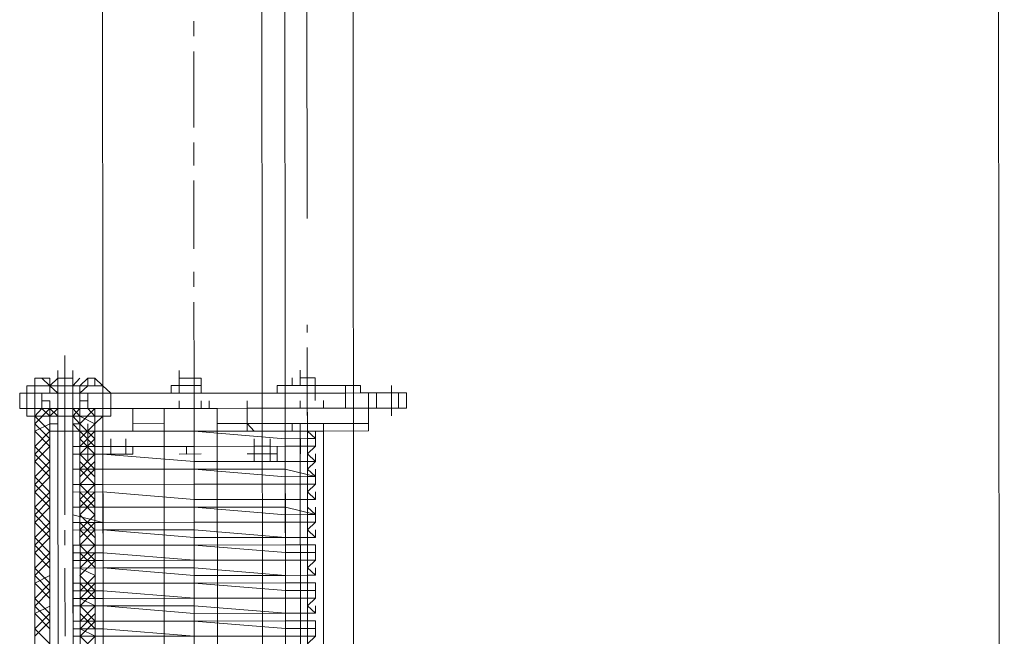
# Model space of a CAD drawing. Header units: inches. Extents: x -5850 to 5646, y 8947 to 13007.
# Tile 155 of 256: x -4032 to -3977, y 10831 to 10865. Entities that reach past the tile are written whole.
import ezdxf

# ---------------------------------------------------------------- set-up
doc = ezdxf.new("R2010")
doc.units = ezdxf.units.IN
doc.header["$MEASUREMENT"] = 0
doc.layers.add('at_Entity', color=7, linetype='Continuous')
doc.layers.add('at_Rect', color=7, linetype='Continuous')

msp = doc.modelspace()

# ---------------------------------------------------------------- linework, layer by layer
at = {"layer": 'at_Entity', "color": 7, "lineweight": 20}
for p, q in [((-4018.275, 10561.155), (-4019.022, 11398.348)), ((-4018.221, 10500.327), (-4019.022, 11398.348)), ((-4013.948, 11398.352), (-4013.146, 10500.332)), ((-4013.146, 10500.332), (-4013.948, 11398.352)), ((-3978.036, 11398.384), (-3977.234, 10500.364)), ((-4027.141, 10561.147), (-4027.826, 11328.222)), ((-4016.938, 10500.328), (-4017.677, 11328.231)), ((-4029.905, 10845.419), (-4029.905, 10845.843)), ((-4029.068, 10845.42), (-4029.069, 10845.844)), ((-4023.157, 10845.425), (-4023.158, 10845.849)), ((-4022.321, 10845.426), (-4022.321, 10845.85)), ((-4022.321, 10845.426), (-4022.321, 10845.85)), ((-4022.321, 10845.426), (-4022.321, 10845.85)), ((-4022.321, 10845.426), (-4022.321, 10845.85)), ((-4016.41, 10845.431), (-4016.41, 10845.855)), ((-4031.187, 10844.994), (-4031.633, 10844.994)), ((-4031.633, 10844.994), (-4031.632, 10843.728)), ((-4030.797, 10845.418), (-4031.187, 10845.418)), ((-4031.187, 10845.418), (-4031.187, 10844.994)), ((-4031.186, 10844.576), (-4031.187, 10844.994)), ((-4031.187, 10844.994), (-4030.796, 10844.994)), ((-4031.186, 10844.576), (-4031.187, 10844.994)), ((-4030.797, 10845.418), (-4030.35, 10844.995)), ((-4030.796, 10844.994), (-4030.35, 10844.995)), ((-4030.35, 10844.995), (-4028.677, 10844.996)), ((-4030.35, 10844.577), (-4030.35, 10844.995)), ((-4030.35, 10844.577), (-4030.35, 10844.995)), ((-4030.35, 10844.995), (-4030.35, 10844.577)), ((-4029.068, 10845.42), (-4029.905, 10845.419)), ((-4029.905, 10845.419), (-4029.068, 10845.42)), ((-4029.905, 10845.419), (-4029.904, 10844.995)), ((-4029.904, 10844.995), (-4029.904, 10844.577)), ((-4029.068, 10845.42), (-4029.068, 10844.996)), ((-4029.068, 10844.996), (-4029.067, 10844.578)), ((-4028.677, 10844.996), (-4028.231, 10844.997)), ((-4028.677, 10844.578), (-4028.231, 10844.997)), ((-4028.677, 10844.578), (-4028.677, 10844.996)), ((-4028.677, 10844.578), (-4028.677, 10844.996)), ((-4028.677, 10844.996), (-4028.677, 10844.578)), ((-4028.677, 10844.578), (-4028.677, 10844.996)), ((-4028.232, 10845.42), (-4027.841, 10845.421)), ((-4028.231, 10844.997), (-4028.232, 10845.42)), ((-4028.231, 10844.997), (-4027.841, 10844.997)), ((-4027.841, 10845.421), (-4027.395, 10844.997)), ((-4027.841, 10844.997), (-4027.395, 10844.997)), ((-4027.395, 10844.997), (-4026.948, 10844.58)), ((-4027.395, 10844.997), (-4027.394, 10844.579)), ((-4023.603, 10845.001), (-4021.93, 10845.002)), ((-4023.603, 10844.583), (-4023.603, 10845.001)), ((-4023.603, 10844.583), (-4023.603, 10845.001)), ((-4023.603, 10845.001), (-4023.603, 10844.583)), ((-4022.321, 10845.426), (-4023.157, 10845.425)), ((-4023.157, 10845.425), (-4022.321, 10845.426)), ((-4023.157, 10845.425), (-4023.157, 10845.001)), ((-4023.157, 10845.001), (-4023.156, 10844.583)), ((-4021.93, 10845.426), (-4022.321, 10845.426)), ((-4022.321, 10845.426), (-4022.32, 10845.002)), ((-4022.321, 10845.426), (-4021.93, 10845.426)), ((-4022.32, 10845.002), (-4021.93, 10845.002)), ((-4022.32, 10845.002), (-4022.32, 10844.584)), ((-4021.93, 10845.002), (-4021.93, 10845.426)), ((-4021.93, 10845.002), (-4021.93, 10845.426)), ((-4021.93, 10845.002), (-4021.93, 10844.584)), ((-4021.93, 10844.584), (-4021.93, 10845.002)), ((-4021.93, 10845.002), (-4021.93, 10844.584)), ((-4016.409, 10845.007), (-4017.692, 10845.006)), ((-4017.692, 10845.006), (-4017.692, 10844.588)), ((-4016.855, 10845.007), (-4016.856, 10845.431)), ((-4016.855, 10845.007), (-4016.409, 10845.007)), ((-4015.573, 10845.432), (-4016.41, 10845.431)), ((-4016.41, 10845.431), (-4015.573, 10845.432)), ((-4016.409, 10845.007), (-4016.41, 10845.431)), ((-4016.409, 10845.007), (-4016.41, 10845.431)), ((-4016.409, 10845.007), (-4014.736, 10845.009)), ((-4016.409, 10845.007), (-4015.573, 10845.008)), ((-4016.409, 10845.007), (-4015.573, 10845.008)), ((-4015.573, 10845.008), (-4016.409, 10845.007)), ((-4015.573, 10845.432), (-4015.573, 10845.008)), ((-4014.736, 10845.009), (-4015.573, 10845.008)), ((-4014.736, 10845.009), (-4015.573, 10845.008)), ((-4015.573, 10845.008), (-4015.572, 10844.59)), ((-4015.573, 10845.008), (-4015.127, 10845.008)), ((-4015.127, 10845.008), (-4014.736, 10845.009)), ((-4013.063, 10845.01), (-4014.736, 10845.009)), ((-4013.9, 10844.591), (-4013.9, 10845.009)), ((-4013.063, 10844.592), (-4013.063, 10845.01)), ((-4013.063, 10844.592), (-4013.063, 10845.01)), ((-4031.633, 10844.575), (-4032.023, 10844.575)), ((-4032.023, 10844.575), (-4032.022, 10843.727)), ((-4031.633, 10844.575), (-4031.186, 10844.576)), ((-4031.186, 10844.576), (-4031.633, 10844.575)), ((-4031.186, 10844.576), (-4031.633, 10844.575)), ((-4031.632, 10843.728), (-4031.633, 10844.575)), ((-4031.633, 10844.575), (-4031.632, 10843.728)), ((-4031.633, 10844.575), (-4031.632, 10843.728)), ((-4031.186, 10843.728), (-4031.186, 10844.576)), ((-4030.796, 10844.576), (-4031.186, 10844.576)), ((-4031.186, 10844.576), (-4031.186, 10843.728)), ((-4030.35, 10844.577), (-4030.796, 10844.576)), ((-4030.35, 10844.577), (-4028.677, 10844.578)), ((-4029.904, 10844.577), (-4030.35, 10844.577)), ((-4029.904, 10844.577), (-4028.677, 10844.578)), ((-4029.903, 10843.729), (-4029.904, 10844.577)), ((-4029.904, 10844.577), (-4029.903, 10843.729)), ((-4029.067, 10844.578), (-4029.067, 10843.73)), ((-4028.231, 10844.578), (-4029.067, 10844.578)), ((-4029.067, 10844.578), (-4029.067, 10843.73)), ((-4023.603, 10844.583), (-4028.231, 10844.578)), ((-4027.394, 10844.579), (-4026.948, 10844.58)), ((-4027.394, 10844.579), (-4027.394, 10843.732)), ((-4027.394, 10843.732), (-4027.394, 10844.579)), ((-4026.948, 10844.58), (-4026.948, 10843.732)), ((-4026.948, 10844.58), (-4026.948, 10843.732)), ((-4021.93, 10844.584), (-4023.603, 10844.583)), ((-4023.156, 10844.583), (-4023.603, 10844.583)), ((-4022.32, 10844.584), (-4023.156, 10844.583)), ((-4021.93, 10844.584), (-4022.32, 10844.584)), ((-4018.082, 10844.587), (-4021.93, 10844.584)), ((-4021.93, 10844.584), (-4021.483, 10844.584)), ((-4017.692, 10844.588), (-4018.082, 10844.587)), ((-4017.692, 10844.588), (-4016.855, 10844.589)), ((-4016.855, 10844.589), (-4016.019, 10844.589)), ((-4015.572, 10844.59), (-4016.019, 10844.589)), ((-4013.9, 10844.591), (-4015.572, 10844.59)), ((-4014.736, 10844.59), (-4015.572, 10844.59)), ((-4013.9, 10844.591), (-4014.736, 10844.59)), ((-4013.063, 10844.592), (-4013.9, 10844.591)), ((-4013.899, 10843.744), (-4013.9, 10844.591)), ((-4013.453, 10843.744), (-4013.453, 10844.592)), ((-4012.617, 10844.592), (-4013.063, 10844.592)), ((-4011.334, 10844.594), (-4012.617, 10844.592)), ((-4012.17, 10843.745), (-4012.171, 10844.593)), ((-4010.498, 10844.594), (-4011.334, 10844.594)), ((-4010.943, 10843.746), (-4010.944, 10844.594)), ((-4010.497, 10843.747), (-4010.498, 10844.594)), ((-4030.349, 10843.729), (-4030.35, 10844.153)), ((-4030.349, 10843.729), (-4030.35, 10844.153)), ((-4029.903, 10843.729), (-4029.903, 10844.153)), ((-4029.067, 10843.73), (-4029.067, 10844.154)), ((-4028.676, 10843.73), (-4028.677, 10844.154)), ((-4023.156, 10843.735), (-4023.156, 10844.159)), ((-4022.319, 10843.736), (-4022.32, 10844.16)), ((-4021.929, 10843.736), (-4021.929, 10844.16)), ((-4021.929, 10843.736), (-4021.929, 10844.16)), ((-4021.483, 10843.737), (-4021.483, 10844.161)), ((-4019.364, 10843.739), (-4019.364, 10844.163)), ((-4016.408, 10843.741), (-4016.409, 10844.165)), ((-4015.126, 10843.743), (-4015.126, 10844.166)), ((-4013.899, 10843.744), (-4013.899, 10844.167)), ((-4012.616, 10843.745), (-4012.617, 10844.169)), ((-4031.632, 10843.728), (-4032.022, 10843.727)), ((-4031.632, 10843.728), (-4031.631, 10843.304)), ((-4031.186, 10843.728), (-4031.632, 10843.728)), ((-4031.631, 10843.304), (-4031.632, 10843.728)), ((-4031.185, 10843.304), (-4031.631, 10843.304)), ((-4030.349, 10843.729), (-4031.186, 10843.728)), ((-4030.349, 10843.729), (-4031.186, 10843.728)), ((-4031.185, 10843.304), (-4031.186, 10843.728)), ((-4031.161, 10815.852), (-4031.186, 10843.728)), ((-4031.185, 10843.304), (-4031.186, 10843.728)), ((-4031.185, 10842.881), (-4031.185, 10843.304)), ((-4031.185, 10842.881), (-4031.185, 10843.304)), ((-4029.903, 10843.729), (-4030.349, 10843.729)), ((-4030.349, 10843.305), (-4030.349, 10843.729)), ((-4029.903, 10843.729), (-4030.349, 10843.729)), ((-4030.349, 10843.729), (-4029.903, 10843.306)), ((-4030.349, 10843.305), (-4030.349, 10843.729)), ((-4030.349, 10843.305), (-4030.348, 10842.463)), ((-4029.903, 10843.729), (-4029.067, 10843.73)), ((-4029.903, 10843.729), (-4029.902, 10842.463)), ((-4029.902, 10842.463), (-4029.903, 10843.306)), ((-4028.23, 10843.731), (-4029.067, 10843.73)), ((-4028.676, 10843.73), (-4029.067, 10843.73)), ((-4029.067, 10843.73), (-4028.676, 10843.73)), ((-4029.067, 10843.73), (-4029.066, 10842.464)), ((-4029.066, 10843.306), (-4028.676, 10843.73)), ((-4029.066, 10843.306), (-4029.066, 10842.464)), ((-4028.676, 10843.73), (-4027.84, 10843.731)), ((-4028.676, 10843.307), (-4028.676, 10843.73)), ((-4028.676, 10843.307), (-4028.676, 10843.73)), ((-4028.676, 10843.307), (-4028.675, 10842.465)), ((-4027.84, 10843.731), (-4028.23, 10843.731)), ((-4023.156, 10843.735), (-4027.84, 10843.731)), ((-4027.84, 10843.731), (-4027.394, 10843.732)), ((-4027.815, 10815.855), (-4027.84, 10843.731)), ((-4027.839, 10842.465), (-4027.84, 10843.731)), ((-4027.393, 10843.308), (-4027.839, 10843.307)), ((-4027.393, 10843.308), (-4027.839, 10842.884)), ((-4027.394, 10843.732), (-4022.319, 10843.736)), ((-4026.948, 10843.732), (-4027.394, 10843.732)), ((-4027.369, 10815.855), (-4027.394, 10843.732)), ((-4027.394, 10843.732), (-4027.393, 10843.308)), ((-4027.393, 10843.308), (-4027.394, 10843.732)), ((-4026.947, 10843.308), (-4027.393, 10843.308)), ((-4026.948, 10843.732), (-4026.947, 10843.308)), ((-4023.602, 10843.735), (-4025.721, 10843.733)), ((-4025.721, 10843.733), (-4023.156, 10843.735)), ((-4025.721, 10843.733), (-4025.72, 10842.467)), ((-4023.992, 10843.735), (-4021.483, 10843.737)), ((-4023.967, 10815.858), (-4023.992, 10843.735)), ((-4023.602, 10843.735), (-4021.483, 10843.737)), ((-4023.156, 10843.735), (-4023.602, 10843.735)), ((-4023.156, 10843.735), (-4017.691, 10843.74)), ((-4017.245, 10843.741), (-4022.319, 10843.736)), ((-4019.364, 10843.739), (-4021.929, 10843.736)), ((-4021.483, 10843.737), (-4021.929, 10843.736)), ((-4021.483, 10843.737), (-4019.364, 10843.739)), ((-4021.483, 10843.737), (-4021.037, 10843.737)), ((-4021.037, 10843.737), (-4021.012, 10815.861)), ((-4019.363, 10842.891), (-4019.364, 10843.739)), ((-4019.364, 10843.739), (-4018.973, 10843.739)), ((-4018.973, 10843.739), (-4019.364, 10843.739)), ((-4012.616, 10843.745), (-4018.973, 10843.739)), ((-4017.691, 10843.74), (-4018.973, 10843.739)), ((-4012.616, 10843.745), (-4017.691, 10843.74)), ((-4016.854, 10843.741), (-4017.691, 10843.74)), ((-4017.245, 10843.741), (-4017.244, 10842.475)), ((-4017.22, 10815.864), (-4017.245, 10843.741)), ((-4016.854, 10843.741), (-4014.735, 10843.743)), ((-4016.854, 10843.741), (-4014.735, 10843.743)), ((-4016.018, 10843.742), (-4016.854, 10843.741)), ((-4015.572, 10843.742), (-4016.018, 10843.742)), ((-4015.572, 10843.742), (-4013.899, 10843.744)), ((-4014.735, 10843.743), (-4015.572, 10843.742)), ((-4013.899, 10843.744), (-4014.735, 10843.743)), ((-4013.062, 10843.744), (-4013.899, 10843.744)), ((-4012.616, 10843.745), (-4013.062, 10843.744)), ((-4011.334, 10843.746), (-4012.616, 10843.745)), ((-4012.615, 10842.897), (-4012.616, 10843.745)), ((-4010.497, 10843.747), (-4011.334, 10843.746)), ((-4030.348, 10842.463), (-4030.348, 10842.881)), ((-4030.348, 10842.463), (-4030.348, 10842.881)), ((-4029.902, 10842.463), (-4029.902, 10842.882)), ((-4029.902, 10842.463), (-4029.902, 10842.882)), ((-4029.066, 10842.464), (-4029.066, 10842.882)), ((-4029.066, 10842.464), (-4029.066, 10842.882)), ((-4029.066, 10842.464), (-4029.066, 10842.882)), ((-4029.066, 10842.464), (-4029.066, 10842.882)), ((-4029.066, 10842.464), (-4029.066, 10842.882)), ((-4028.675, 10842.465), (-4028.676, 10842.883)), ((-4028.675, 10842.465), (-4028.676, 10842.883)), ((-4027.839, 10842.465), (-4027.839, 10842.884)), ((-4027.839, 10842.465), (-4027.839, 10842.884)), ((-4027.839, 10842.465), (-4027.839, 10842.884)), ((-4025.72, 10842.885), (-4023.991, 10842.887)), ((-4021.036, 10842.89), (-4019.363, 10842.891)), ((-4019.363, 10842.891), (-4018.972, 10842.473)), ((-4019.363, 10842.891), (-4019.363, 10842.473)), ((-4019.363, 10842.891), (-4018.973, 10842.891)), ((-4012.615, 10842.897), (-4018.973, 10842.891)), ((-4017.244, 10842.475), (-4017.244, 10842.893)), ((-4016.853, 10842.475), (-4016.854, 10842.893)), ((-4016.407, 10842.476), (-4016.407, 10842.894)), ((-4015.124, 10842.477), (-4015.125, 10842.895)), ((-4015.124, 10842.477), (-4015.125, 10842.895)), ((-4015.124, 10842.477), (-4015.125, 10842.895)), ((-4012.615, 10842.479), (-4012.615, 10842.897)), ((-4030.348, 10842.463), (-4029.902, 10842.463)), ((-4030.325, 10816.694), (-4030.348, 10842.463)), ((-4029.902, 10842.463), (-4030.348, 10842.463)), ((-4029.902, 10842.463), (-4029.066, 10842.464)), ((-4029.066, 10842.464), (-4029.902, 10842.463)), ((-4029.879, 10816.695), (-4029.902, 10842.463)), ((-4029.066, 10842.464), (-4028.675, 10842.465)), ((-4029.066, 10842.464), (-4028.675, 10842.465)), ((-4028.675, 10842.465), (-4029.066, 10842.464)), ((-4028.675, 10842.465), (-4029.066, 10842.464)), ((-4028.675, 10842.465), (-4029.066, 10842.464)), ((-4029.066, 10842.464), (-4029.043, 10816.696)), ((-4029.066, 10842.464), (-4029.065, 10842.04)), ((-4028.675, 10842.465), (-4028.652, 10816.696)), ((-4028.675, 10842.465), (-4028.674, 10841.617)), ((-4028.674, 10841.617), (-4028.675, 10842.465)), ((-4028.675, 10842.465), (-4028.229, 10842.465)), ((-4028.675, 10842.465), (-4028.229, 10842.465)), ((-4028.675, 10842.465), (-4027.839, 10842.465)), ((-4027.839, 10842.465), (-4028.229, 10842.465)), ((-4027.839, 10842.465), (-4028.229, 10842.465)), ((-4027.839, 10842.465), (-4027.393, 10842.466)), ((-4027.393, 10842.466), (-4027.839, 10842.465)), ((-4027.393, 10842.466), (-4027.839, 10842.465)), ((-4027.839, 10842.465), (-4027.838, 10841.618)), ((-4027.839, 10842.465), (-4027.838, 10841.618)), ((-4027.393, 10842.466), (-4022.318, 10842.47)), ((-4027.393, 10842.466), (-4022.318, 10842.47)), ((-4022.318, 10842.47), (-4027.393, 10842.466)), ((-4025.72, 10842.467), (-4023.991, 10842.469)), ((-4017.244, 10842.475), (-4022.318, 10842.47)), ((-4022.318, 10842.47), (-4017.243, 10842.051)), ((-4017.243, 10842.051), (-4022.318, 10842.47)), ((-4019.363, 10842.473), (-4021.035, 10842.471)), ((-4018.972, 10842.473), (-4016.853, 10842.475)), ((-4016.017, 10842.476), (-4017.244, 10842.475)), ((-4016.853, 10842.475), (-4015.571, 10842.476)), ((-4016.407, 10842.476), (-4016.853, 10842.475)), ((-4016.407, 10842.476), (-4016.853, 10842.475)), ((-4016.407, 10842.476), (-4015.124, 10842.477)), ((-4016.407, 10842.476), (-4015.571, 10842.476)), ((-4016.384, 10816.707), (-4016.407, 10842.476)), ((-4015.57, 10842.052), (-4016.017, 10842.476)), ((-4015.571, 10842.476), (-4012.615, 10842.479)), ((-4015.571, 10842.476), (-4015.124, 10842.477)), ((-4015.57, 10842.052), (-4015.571, 10842.476)), ((-4015.124, 10842.477), (-4015.101, 10816.708)), ((-4029.065, 10841.617), (-4029.065, 10842.04)), ((-4029.065, 10842.04), (-4029.065, 10841.617)), ((-4028.674, 10841.617), (-4028.675, 10842.041)), ((-4028.674, 10841.617), (-4028.675, 10842.041)), ((-4027.838, 10841.618), (-4027.838, 10842.042)), ((-4027.838, 10841.618), (-4027.838, 10842.042)), ((-4027.838, 10841.618), (-4027.838, 10842.042)), ((-4026.946, 10841.618), (-4026.946, 10842.042)), ((-4026.109, 10841.619), (-4026.11, 10842.043)), ((-4018.971, 10841.626), (-4018.972, 10842.049)), ((-4017.243, 10842.051), (-4015.57, 10842.052)), ((-4015.57, 10842.052), (-4017.243, 10842.051)), ((-4016.016, 10841.628), (-4016.016, 10842.052)), ((-4016.016, 10842.052), (-4015.57, 10842.052)), ((-4015.57, 10841.629), (-4015.57, 10842.052)), ((-4028.674, 10841.617), (-4029.065, 10841.617)), ((-4029.065, 10841.617), (-4028.674, 10841.617)), ((-4029.064, 10841.193), (-4029.065, 10841.617)), ((-4029.065, 10841.617), (-4029.064, 10841.193)), ((-4027.391, 10841.194), (-4029.064, 10841.193)), ((-4029.064, 10841.193), (-4028.674, 10841.193)), ((-4029.064, 10841.193), (-4029.064, 10840.351)), ((-4027.838, 10841.618), (-4028.674, 10841.617)), ((-4027.838, 10841.618), (-4028.674, 10841.617)), ((-4028.674, 10841.617), (-4028.228, 10841.617)), ((-4028.674, 10841.193), (-4028.674, 10841.617)), ((-4027.838, 10841.194), (-4028.674, 10841.193)), ((-4027.838, 10841.618), (-4028.228, 10841.617)), ((-4028.228, 10841.194), (-4027.391, 10841.194)), ((-4027.838, 10841.618), (-4027.392, 10841.618)), ((-4027.392, 10841.618), (-4027.838, 10841.618)), ((-4027.838, 10841.618), (-4027.838, 10841.194)), ((-4027.392, 10841.618), (-4022.317, 10841.623)), ((-4022.317, 10841.623), (-4027.392, 10841.618)), ((-4027.391, 10841.194), (-4027.392, 10841.618)), ((-4027.392, 10841.618), (-4026.946, 10841.618)), ((-4026.945, 10841.195), (-4027.391, 10841.194)), ((-4027.391, 10841.194), (-4022.317, 10840.781)), ((-4022.317, 10840.781), (-4027.391, 10841.194)), ((-4026.109, 10841.619), (-4026.946, 10841.618)), ((-4026.946, 10841.618), (-4026.109, 10841.619)), ((-4026.946, 10841.618), (-4026.945, 10841.195)), ((-4026.945, 10841.195), (-4026.946, 10841.618)), ((-4026.109, 10841.195), (-4026.945, 10841.195)), ((-4026.945, 10841.195), (-4026.109, 10841.195)), ((-4026.109, 10841.619), (-4025.719, 10841.62)), ((-4026.109, 10841.619), (-4025.719, 10841.62)), ((-4026.109, 10841.619), (-4026.109, 10841.195)), ((-4026.109, 10841.619), (-4026.109, 10841.195)), ((-4025.719, 10841.196), (-4026.109, 10841.195)), ((-4025.719, 10841.196), (-4026.109, 10841.195)), ((-4025.719, 10841.62), (-4025.719, 10841.196)), ((-4025.719, 10841.62), (-4025.719, 10841.196)), ((-4022.317, 10841.623), (-4017.243, 10841.627)), ((-4017.243, 10841.627), (-4022.317, 10841.623)), ((-4018.079, 10841.626), (-4018.971, 10841.626)), ((-4018.079, 10841.626), (-4018.971, 10841.626)), ((-4018.971, 10841.202), (-4018.971, 10841.626)), ((-4018.971, 10841.626), (-4018.971, 10841.202)), ((-4018.971, 10841.202), (-4018.971, 10841.626)), ((-4018.971, 10841.626), (-4018.971, 10840.784)), ((-4018.971, 10841.202), (-4018.971, 10841.626)), ((-4018.971, 10841.202), (-4018.971, 10841.626)), ((-4018.971, 10841.202), (-4018.971, 10841.626)), ((-4018.971, 10841.202), (-4018.971, 10841.626)), ((-4018.971, 10841.202), (-4018.525, 10841.202)), ((-4018.971, 10841.202), (-4018.525, 10841.202)), ((-4018.525, 10841.202), (-4018.971, 10841.202)), ((-4018.971, 10841.202), (-4018.971, 10840.784)), ((-4018.971, 10841.202), (-4018.971, 10840.784)), ((-4018.525, 10841.202), (-4018.525, 10840.784)), ((-4018.079, 10841.203), (-4018.079, 10841.626)), ((-4018.079, 10841.203), (-4018.079, 10841.626)), ((-4018.079, 10841.203), (-4018.079, 10841.626)), ((-4018.079, 10841.203), (-4018.079, 10841.626)), ((-4018.079, 10841.203), (-4018.078, 10840.784)), ((-4017.688, 10840.785), (-4017.689, 10841.203)), ((-4017.688, 10840.785), (-4017.689, 10841.203)), ((-4017.243, 10841.627), (-4015.57, 10841.629)), ((-4015.57, 10841.629), (-4017.243, 10841.627)), ((-4015.57, 10841.629), (-4016.016, 10841.628)), ((-4016.016, 10841.204), (-4015.57, 10841.629)), ((-4015.569, 10840.787), (-4016.016, 10841.204)), ((-4015.569, 10840.787), (-4015.569, 10841.205)), ((-4029.064, 10840.351), (-4029.064, 10840.775)), ((-4022.317, 10840.781), (-4017.242, 10840.785)), ((-4017.242, 10840.785), (-4022.317, 10840.781)), ((-4018.078, 10840.784), (-4018.971, 10840.784)), ((-4018.078, 10840.784), (-4018.971, 10840.784)), ((-4018.525, 10840.784), (-4018.971, 10840.784)), ((-4017.242, 10840.785), (-4015.569, 10840.787)), ((-4015.569, 10840.787), (-4017.242, 10840.785)), ((-4016.015, 10840.362), (-4015.569, 10840.787)), ((-4029.064, 10840.351), (-4027.391, 10840.352)), ((-4027.391, 10840.352), (-4029.064, 10840.351)), ((-4029.064, 10840.351), (-4029.063, 10839.509)), ((-4027.391, 10840.352), (-4022.316, 10840.357)), ((-4027.391, 10840.352), (-4022.316, 10840.357)), ((-4017.242, 10840.361), (-4022.316, 10840.357)), ((-4022.316, 10840.357), (-4017.241, 10839.938)), ((-4017.242, 10840.361), (-4015.568, 10839.939)), ((-4015.568, 10839.939), (-4016.015, 10840.362)), ((-4015.568, 10839.939), (-4015.569, 10840.363)), ((-4029.063, 10839.509), (-4029.063, 10839.927)), ((-4029.063, 10839.509), (-4027.39, 10839.51)), ((-4027.39, 10839.51), (-4029.063, 10839.509)), ((-4029.063, 10839.085), (-4029.063, 10839.509)), ((-4029.063, 10839.509), (-4029.063, 10839.085)), ((-4027.39, 10839.51), (-4022.315, 10839.515)), ((-4022.315, 10839.515), (-4027.39, 10839.51)), ((-4022.315, 10839.515), (-4017.241, 10839.519)), ((-4017.241, 10839.519), (-4022.315, 10839.515)), ((-4015.568, 10839.939), (-4017.241, 10839.938)), ((-4017.241, 10839.519), (-4015.568, 10839.521)), ((-4015.568, 10839.521), (-4017.241, 10839.519)), ((-4016.014, 10839.52), (-4016.014, 10839.939)), ((-4016.014, 10839.939), (-4015.568, 10839.939)), ((-4015.568, 10839.521), (-4016.014, 10839.52)), ((-4016.014, 10839.097), (-4015.568, 10839.521)), ((-4015.568, 10839.521), (-4015.568, 10839.939)), ((-4029.063, 10839.085), (-4027.39, 10839.086)), ((-4027.39, 10839.086), (-4029.063, 10839.085)), ((-4029.063, 10839.085), (-4029.062, 10838.237)), ((-4027.39, 10839.086), (-4022.315, 10838.667)), ((-4027.39, 10839.086), (-4022.315, 10838.667)), ((-4015.567, 10838.673), (-4016.014, 10839.097)), ((-4015.567, 10838.673), (-4015.568, 10839.097)), ((-4029.062, 10838.237), (-4029.062, 10838.661)), ((-4022.315, 10838.667), (-4017.24, 10838.672)), ((-4017.24, 10838.672), (-4022.315, 10838.667)), ((-4017.24, 10838.672), (-4015.567, 10838.673)), ((-4015.567, 10838.673), (-4017.24, 10838.672)), ((-4016.013, 10838.249), (-4016.013, 10838.673)), ((-4016.013, 10838.673), (-4015.567, 10838.673)), ((-4029.062, 10838.237), (-4027.389, 10838.239)), ((-4027.389, 10838.239), (-4029.062, 10838.237)), ((-4029.062, 10838.237), (-4029.061, 10837.813)), ((-4029.061, 10837.813), (-4027.388, 10837.397)), ((-4029.061, 10837.813), (-4029.061, 10837.395)), ((-4027.389, 10838.239), (-4022.314, 10838.243)), ((-4022.314, 10838.243), (-4027.389, 10838.239)), ((-4017.24, 10838.248), (-4022.314, 10838.243)), ((-4022.314, 10838.243), (-4017.239, 10837.824)), ((-4017.24, 10838.248), (-4015.566, 10837.826)), ((-4015.566, 10837.826), (-4017.239, 10837.824)), ((-4015.566, 10837.826), (-4016.013, 10838.249)), ((-4016.013, 10837.825), (-4015.566, 10837.826)), ((-4016.012, 10837.407), (-4016.013, 10837.825)), ((-4015.566, 10837.826), (-4015.567, 10838.249)), ((-4015.566, 10837.407), (-4015.566, 10837.826)), ((-4027.388, 10837.397), (-4029.061, 10837.395)), ((-4029.061, 10836.971), (-4029.061, 10837.395)), ((-4029.061, 10837.395), (-4029.061, 10836.971)), ((-4027.388, 10837.397), (-4022.314, 10837.401)), ((-4022.314, 10837.401), (-4027.388, 10837.397)), ((-4022.314, 10837.401), (-4017.239, 10837.406)), ((-4017.239, 10837.406), (-4022.314, 10837.401)), ((-4017.239, 10837.406), (-4015.566, 10837.407)), ((-4015.566, 10837.407), (-4017.239, 10837.406)), ((-4015.566, 10837.407), (-4016.012, 10837.407)), ((-4016.012, 10836.983), (-4015.566, 10837.407)), ((-4029.061, 10836.971), (-4027.388, 10836.973)), ((-4027.388, 10836.973), (-4029.061, 10836.971)), ((-4029.061, 10836.971), (-4029.06, 10836.129)), ((-4022.313, 10836.977), (-4027.388, 10836.973)), ((-4027.388, 10836.973), (-4022.313, 10836.554)), ((-4022.313, 10836.977), (-4017.238, 10836.558)), ((-4015.565, 10836.56), (-4016.012, 10836.983)), ((-4015.565, 10836.56), (-4015.566, 10836.983)), ((-4029.06, 10836.129), (-4029.06, 10836.548)), ((-4017.238, 10836.558), (-4022.313, 10836.554)), ((-4017.238, 10836.558), (-4015.565, 10836.56)), ((-4015.565, 10836.56), (-4017.238, 10836.558)), ((-4016.011, 10836.559), (-4015.565, 10836.56)), ((-4016.011, 10836.141), (-4016.011, 10836.559)), ((-4029.06, 10836.129), (-4027.387, 10836.131)), ((-4027.387, 10836.131), (-4029.06, 10836.129)), ((-4029.06, 10836.129), (-4029.059, 10835.706)), ((-4029.059, 10835.706), (-4027.387, 10835.707)), ((-4029.059, 10835.706), (-4029.059, 10835.282)), ((-4027.387, 10836.131), (-4022.312, 10836.135)), ((-4027.387, 10836.131), (-4022.312, 10836.135)), ((-4027.387, 10835.707), (-4022.312, 10835.288)), ((-4017.238, 10836.14), (-4022.312, 10836.135)), ((-4022.312, 10836.135), (-4017.237, 10835.716)), ((-4017.238, 10836.14), (-4015.565, 10836.141)), ((-4017.237, 10835.716), (-4015.565, 10835.718)), ((-4015.565, 10836.141), (-4016.011, 10836.141)), ((-4016.011, 10835.717), (-4015.565, 10835.718)), ((-4016.01, 10835.293), (-4016.011, 10835.717)), ((-4015.565, 10835.718), (-4015.565, 10836.141)), ((-4015.564, 10835.294), (-4015.565, 10835.718)), ((-4029.059, 10835.282), (-4027.386, 10835.283)), ((-4029.059, 10834.858), (-4029.059, 10835.282)), ((-4029.059, 10835.282), (-4029.059, 10834.858)), ((-4022.312, 10835.288), (-4027.386, 10835.283)), ((-4022.312, 10835.288), (-4017.237, 10835.292)), ((-4017.237, 10835.292), (-4022.312, 10835.288)), ((-4017.237, 10835.292), (-4015.564, 10835.294)), ((-4015.564, 10835.294), (-4017.237, 10835.292)), ((-4015.564, 10835.294), (-4016.01, 10835.293)), ((-4016.01, 10834.87), (-4015.564, 10835.294)), ((-4029.059, 10834.858), (-4027.386, 10834.859)), ((-4027.386, 10834.859), (-4029.059, 10834.858)), ((-4029.059, 10834.858), (-4029.058, 10834.016)), ((-4022.311, 10834.864), (-4027.386, 10834.859)), ((-4027.386, 10834.859), (-4022.311, 10834.446)), ((-4022.311, 10834.864), (-4017.236, 10834.45)), ((-4015.563, 10834.452), (-4016.01, 10834.87)), ((-4015.563, 10834.452), (-4015.564, 10834.87)), ((-4029.058, 10834.016), (-4029.058, 10834.44)), ((-4029.058, 10834.016), (-4027.385, 10834.017)), ((-4027.385, 10834.017), (-4029.058, 10834.016)), ((-4029.058, 10834.016), (-4029.058, 10833.592)), ((-4027.385, 10834.017), (-4022.311, 10834.022)), ((-4022.311, 10834.022), (-4027.385, 10834.017)), ((-4017.236, 10834.45), (-4022.311, 10834.446)), ((-4017.236, 10834.027), (-4022.311, 10834.022)), ((-4022.311, 10834.022), (-4017.236, 10833.603)), ((-4017.236, 10834.45), (-4015.563, 10834.452)), ((-4015.563, 10834.452), (-4017.236, 10834.45)), ((-4017.236, 10834.027), (-4015.563, 10834.028)), ((-4016.01, 10834.451), (-4015.563, 10834.452)), ((-4016.009, 10834.028), (-4016.01, 10834.451)), ((-4015.563, 10834.028), (-4016.009, 10834.028)), ((-4015.563, 10833.604), (-4015.563, 10834.028)), ((-4029.058, 10833.592), (-4027.385, 10833.594)), ((-4029.058, 10833.592), (-4029.057, 10833.168)), ((-4027.385, 10833.594), (-4022.31, 10833.174)), ((-4017.236, 10833.603), (-4015.563, 10833.604)), ((-4016.008, 10833.18), (-4016.009, 10833.604)), ((-4016.009, 10833.604), (-4015.563, 10833.604)), ((-4015.562, 10833.18), (-4015.563, 10833.604)), ((-4029.057, 10833.168), (-4027.384, 10833.17)), ((-4029.057, 10832.745), (-4029.057, 10833.168)), ((-4029.057, 10833.168), (-4029.057, 10832.745)), ((-4027.384, 10833.17), (-4022.31, 10833.174)), ((-4022.31, 10833.174), (-4017.235, 10833.179)), ((-4017.235, 10833.179), (-4022.31, 10833.174)), ((-4017.235, 10833.179), (-4015.562, 10833.18)), ((-4015.562, 10833.18), (-4017.235, 10833.179)), ((-4015.562, 10833.18), (-4016.008, 10833.18)), ((-4016.008, 10832.756), (-4015.562, 10833.18)), ((-4029.057, 10832.745), (-4027.384, 10832.746)), ((-4027.384, 10832.746), (-4029.057, 10832.745)), ((-4029.057, 10832.745), (-4029.056, 10831.902)), ((-4027.384, 10832.746), (-4022.309, 10832.751)), ((-4027.384, 10832.746), (-4022.309, 10832.332)), ((-4022.309, 10832.751), (-4017.234, 10832.337)), ((-4017.234, 10832.337), (-4022.309, 10832.332)), ((-4017.234, 10832.337), (-4015.562, 10832.338)), ((-4015.562, 10832.338), (-4017.234, 10832.337)), ((-4015.562, 10832.338), (-4016.008, 10832.756)), ((-4016.007, 10831.914), (-4016.008, 10832.338)), ((-4016.008, 10832.338), (-4015.562, 10832.338)), ((-4015.562, 10832.338), (-4015.562, 10832.757)), ((-4029.056, 10831.902), (-4029.056, 10832.326)), ((-4029.056, 10831.902), (-4027.383, 10831.904)), ((-4027.383, 10831.904), (-4029.056, 10831.902)), ((-4029.056, 10831.902), (-4029.056, 10831.479)), ((-4027.383, 10831.904), (-4022.309, 10831.909)), ((-4027.383, 10831.904), (-4022.309, 10831.909)), ((-4017.234, 10831.913), (-4022.309, 10831.909)), ((-4022.309, 10831.909), (-4017.234, 10831.489)), ((-4017.234, 10831.913), (-4015.561, 10831.915)), ((-4015.561, 10831.915), (-4016.007, 10831.914)), ((-4015.561, 10831.491), (-4015.561, 10831.915)), ((-4029.056, 10831.479), (-4027.383, 10831.48)), ((-4029.056, 10831.479), (-4029.055, 10831.06)), ((-4027.383, 10831.48), (-4022.308, 10831.066)), ((-4017.234, 10831.489), (-4015.561, 10831.491)), ((-4016.007, 10831.49), (-4015.561, 10831.491)), ((-4016.007, 10831.072), (-4016.007, 10831.49)), ((-4015.56, 10831.072), (-4015.561, 10831.491)), ((-4029.055, 10831.06), (-4027.382, 10831.062)), ((-4029.055, 10830.637), (-4029.055, 10831.06)), ((-4029.055, 10831.06), (-4029.055, 10830.637)), ((-4027.382, 10831.062), (-4022.308, 10831.066)), ((-4022.308, 10831.066), (-4017.233, 10831.071)), ((-4017.233, 10831.071), (-4022.308, 10831.066)), ((-4017.233, 10831.071), (-4015.56, 10831.072)), ((-4015.56, 10831.072), (-4017.233, 10831.071)), ((-4015.56, 10831.072), (-4016.007, 10831.072)), ((-4016.006, 10830.648), (-4015.56, 10831.072))]:
    msp.add_line(p, q, dxfattribs=at)
at = {"layer": 'at_Entity', "color": 3, "lineweight": 20}
for p, q in [((-4016.027, 10854.303), (-4016.039, 10866.973)), ((-4022.338, 10865.278), (-4022.338, 10864.436)), ((-4022.337, 10863.588), (-4022.333, 10859.367)), ((-4022.332, 10858.519), (-4022.331, 10857.253)), ((-4022.331, 10856.406), (-4022.327, 10852.608)), ((-4022.326, 10851.337), (-4022.325, 10850.495)), ((-4022.324, 10849.647), (-4022.321, 10845.426)), ((-4016.022, 10847.963), (-4016.022, 10848.387)), ((-4029.515, 10846.685), (-4029.511, 10842.04)), ((-4016.021, 10847.121), (-4016.018, 10844.166)), ((-4029.905, 10845.419), (-4029.905, 10845.843)), ((-4029.068, 10845.42), (-4029.069, 10845.844)), ((-4023.157, 10845.425), (-4023.158, 10845.849)), ((-4022.321, 10845.426), (-4022.321, 10845.85)), ((-4022.321, 10845.426), (-4022.321, 10845.85)), ((-4022.321, 10845.85), (-4022.32, 10844.16)), ((-4027.395, 10844.997), (-4031.633, 10844.994)), ((-4030.796, 10844.994), (-4031.633, 10844.994)), ((-4031.633, 10844.994), (-4031.631, 10843.304)), ((-4031.187, 10844.994), (-4031.186, 10843.728)), ((-4030.797, 10845.418), (-4030.351, 10845.419)), ((-4030.35, 10844.995), (-4030.796, 10844.994)), ((-4030.796, 10844.994), (-4030.35, 10844.995)), ((-4030.35, 10844.995), (-4030.351, 10845.419)), ((-4029.905, 10845.419), (-4030.35, 10844.995)), ((-4029.904, 10844.577), (-4030.35, 10844.995)), ((-4030.35, 10844.995), (-4029.904, 10844.995)), ((-4029.068, 10844.996), (-4028.678, 10845.42)), ((-4028.678, 10845.42), (-4029.068, 10844.996)), ((-4028.232, 10845.42), (-4028.677, 10844.996)), ((-4028.677, 10844.996), (-4027.841, 10844.997)), ((-4028.677, 10844.996), (-4028.231, 10844.997)), ((-4028.676, 10843.307), (-4028.677, 10844.996)), ((-4027.841, 10844.997), (-4027.841, 10845.421)), ((-4027.841, 10844.997), (-4027.395, 10844.997)), ((-4027.393, 10842.884), (-4027.395, 10845.421)), ((-4027.395, 10844.997), (-4027.394, 10844.579)), ((-4015.572, 10844.166), (-4015.573, 10845.432)), ((-4011.335, 10845.012), (-4011.333, 10843.322)), ((-4030.796, 10844.152), (-4030.796, 10844.576)), ((-4029.903, 10843.729), (-4029.904, 10844.577)), ((-4028.677, 10844.154), (-4028.677, 10844.578)), ((-4028.231, 10844.155), (-4028.231, 10844.578)), ((-4028.231, 10844.155), (-4028.231, 10844.578)), ((-4027.394, 10844.579), (-4026.948, 10844.58)), ((-4026.948, 10844.58), (-4026.948, 10843.732)), ((-4022.32, 10844.584), (-4022.319, 10843.312)), ((-4022.32, 10844.16), (-4022.32, 10844.584)), ((-4012.616, 10843.745), (-4012.617, 10844.592)), ((-4030.796, 10844.152), (-4030.35, 10844.153)), ((-4030.35, 10844.153), (-4030.796, 10844.152)), ((-4030.795, 10843.729), (-4030.796, 10844.152)), ((-4030.349, 10843.729), (-4030.35, 10844.153)), ((-4028.231, 10844.155), (-4028.677, 10844.154)), ((-4028.231, 10844.155), (-4028.677, 10844.154)), ((-4028.676, 10843.73), (-4028.677, 10844.154)), ((-4028.23, 10843.731), (-4028.231, 10844.155)), ((-4022.318, 10842.47), (-4022.32, 10844.16)), ((-4022.32, 10844.16), (-4022.319, 10843.736)), ((-4016.017, 10842.476), (-4016.018, 10844.166)), ((-4016.018, 10844.166), (-4016.017, 10842.894)), ((-4026.947, 10843.308), (-4031.631, 10843.304)), ((-4031.631, 10843.304), (-4030.349, 10843.305)), ((-4031.185, 10843.304), (-4030.795, 10843.729)), ((-4031.185, 10842.881), (-4030.349, 10843.729)), ((-4031.185, 10843.304), (-4030.348, 10842.463)), ((-4030.349, 10843.729), (-4030.795, 10843.729)), ((-4030.795, 10843.729), (-4030.349, 10843.305)), ((-4030.349, 10843.305), (-4029.903, 10843.729)), ((-4029.903, 10843.729), (-4030.349, 10843.729)), ((-4030.349, 10843.305), (-4029.903, 10843.306)), ((-4030.349, 10843.305), (-4029.903, 10843.306)), ((-4029.903, 10843.306), (-4030.349, 10843.305)), ((-4029.067, 10843.73), (-4028.676, 10843.307)), ((-4028.676, 10843.307), (-4029.066, 10843.306)), ((-4029.066, 10843.306), (-4028.676, 10843.307)), ((-4029.066, 10843.306), (-4028.676, 10842.883)), ((-4028.676, 10842.883), (-4027.84, 10843.731)), ((-4028.676, 10843.307), (-4028.676, 10843.73)), ((-4027.393, 10843.308), (-4028.676, 10843.307)), ((-4028.676, 10843.307), (-4027.839, 10842.884)), ((-4028.23, 10843.731), (-4027.839, 10843.307)), ((-4026.948, 10843.732), (-4027.394, 10843.732)), ((-4027.394, 10843.732), (-4027.393, 10843.308)), ((-4022.319, 10843.736), (-4022.318, 10842.888)), ((-4031.185, 10842.462), (-4030.348, 10842.881)), ((-4031.185, 10842.881), (-4030.348, 10842.039)), ((-4030.348, 10842.881), (-4029.902, 10842.882)), ((-4029.902, 10842.882), (-4030.348, 10842.881)), ((-4030.348, 10842.881), (-4029.902, 10842.882)), ((-4028.676, 10842.883), (-4029.066, 10842.882)), ((-4029.066, 10842.882), (-4028.676, 10842.883)), ((-4029.066, 10842.882), (-4028.675, 10842.465)), ((-4028.676, 10842.883), (-4027.838, 10842.042)), ((-4028.675, 10842.041), (-4027.839, 10842.884)), ((-4028.229, 10842.465), (-4028.229, 10842.883)), ((-4028.229, 10842.465), (-4028.229, 10842.883)), ((-4028.229, 10842.465), (-4028.229, 10842.883)), ((-4022.318, 10842.888), (-4022.318, 10842.47)), ((-4022.318, 10842.47), (-4022.318, 10842.888)), ((-4022.318, 10842.47), (-4022.318, 10842.888)), ((-4022.318, 10842.47), (-4022.318, 10842.888)), ((-4022.318, 10842.47), (-4022.318, 10842.888)), ((-4016.407, 10842.894), (-4016.406, 10841.204)), ((-4016.017, 10842.894), (-4016.016, 10842.052)), ((-4016.017, 10842.894), (-4016.017, 10842.476)), ((-4031.185, 10842.462), (-4030.347, 10841.615)), ((-4031.184, 10841.615), (-4030.348, 10842.463)), ((-4030.348, 10842.463), (-4029.902, 10842.463)), ((-4028.675, 10842.465), (-4029.066, 10842.464)), ((-4028.675, 10842.465), (-4027.838, 10841.618)), ((-4028.674, 10841.617), (-4027.839, 10842.465)), ((-4028.229, 10842.465), (-4028.228, 10840.775)), ((-4022.318, 10842.47), (-4022.315, 10838.667)), ((-4022.318, 10842.47), (-4022.317, 10841.623)), ((-4016.017, 10842.476), (-4016.016, 10842.052)), ((-4031.183, 10841.191), (-4030.348, 10842.039)), ((-4029.507, 10837.813), (-4029.511, 10842.04)), ((-4028.675, 10842.041), (-4027.838, 10841.194)), ((-4028.674, 10841.193), (-4027.838, 10842.042)), ((-4026.946, 10841.618), (-4026.946, 10842.042)), ((-4022.317, 10841.623), (-4022.318, 10842.046)), ((-4022.317, 10841.623), (-4022.318, 10842.046)), ((-4018.971, 10841.626), (-4018.972, 10842.049)), ((-4018.079, 10841.626), (-4018.08, 10842.05)), ((-4016.016, 10842.052), (-4016.013, 10838.673)), ((-4031.184, 10841.615), (-4030.347, 10840.773)), ((-4031.183, 10840.773), (-4030.347, 10841.615)), ((-4031.183, 10841.191), (-4030.346, 10840.35)), ((-4028.674, 10841.617), (-4027.838, 10841.618)), ((-4028.674, 10841.193), (-4027.837, 10840.352)), ((-4028.673, 10840.351), (-4027.838, 10841.194)), ((-4027.391, 10841.194), (-4027.392, 10841.618)), ((-4027.392, 10841.618), (-4026.946, 10841.618)), ((-4027.391, 10841.194), (-4025.719, 10841.196)), ((-4026.945, 10841.195), (-4027.391, 10841.194)), ((-4026.946, 10841.618), (-4026.945, 10841.195)), ((-4026.946, 10841.618), (-4026.945, 10841.195)), ((-4026.945, 10841.195), (-4026.946, 10841.618)), ((-4026.109, 10841.619), (-4026.109, 10841.195)), ((-4023.153, 10841.198), (-4021.927, 10841.199)), ((-4022.317, 10841.623), (-4022.317, 10841.199)), ((-4022.317, 10840.781), (-4022.317, 10841.199)), ((-4022.317, 10840.781), (-4022.317, 10841.199)), ((-4022.317, 10841.199), (-4022.317, 10840.781)), ((-4019.361, 10841.201), (-4017.689, 10841.203)), ((-4018.971, 10840.784), (-4018.971, 10841.626)), ((-4018.971, 10840.784), (-4018.971, 10841.202)), ((-4018.971, 10840.784), (-4018.971, 10841.202)), ((-4018.079, 10841.626), (-4018.078, 10840.784)), ((-4018.079, 10841.203), (-4018.079, 10841.626)), ((-4018.079, 10841.626), (-4018.079, 10841.203)), ((-4018.079, 10841.203), (-4018.079, 10841.626)), ((-4018.079, 10841.203), (-4018.079, 10841.626)), ((-4017.688, 10840.785), (-4017.689, 10841.627)), ((-4017.688, 10840.785), (-4017.689, 10841.203)), ((-4016.005, 10828.959), (-4016.016, 10841.628)), ((-4031.183, 10840.773), (-4030.346, 10839.926)), ((-4031.182, 10839.925), (-4030.347, 10840.773)), ((-4028.674, 10840.775), (-4027.836, 10839.928)), ((-4028.673, 10839.927), (-4027.837, 10840.776)), ((-4022.317, 10840.781), (-4022.316, 10840.357)), ((-4022.316, 10840.357), (-4022.317, 10840.781)), ((-4031.182, 10839.507), (-4030.346, 10840.35)), ((-4028.673, 10839.509), (-4027.837, 10840.352)), ((-4028.673, 10840.351), (-4027.836, 10839.51)), ((-4022.315, 10839.515), (-4022.316, 10840.357)), ((-4031.182, 10839.083), (-4030.346, 10839.926)), ((-4031.182, 10839.925), (-4030.345, 10839.084)), ((-4031.182, 10839.507), (-4030.345, 10838.66)), ((-4028.673, 10839.509), (-4027.835, 10838.662)), ((-4028.672, 10838.661), (-4027.836, 10839.51)), ((-4022.315, 10839.515), (-4022.316, 10839.933)), ((-4022.315, 10839.515), (-4022.315, 10838.667)), ((-4022.315, 10839.515), (-4022.315, 10838.667)), ((-4031.182, 10839.083), (-4030.344, 10838.236)), ((-4031.181, 10838.235), (-4030.345, 10839.084)), ((-4028.672, 10839.085), (-4027.835, 10838.238)), ((-4028.671, 10838.238), (-4027.836, 10839.086)), ((-4022.315, 10838.667), (-4022.315, 10839.091)), ((-4031.18, 10837.812), (-4030.345, 10838.66)), ((-4028.672, 10838.661), (-4027.835, 10837.815)), ((-4028.671, 10837.814), (-4027.835, 10838.662)), ((-4022.314, 10838.243), (-4022.315, 10838.667)), ((-4022.315, 10838.667), (-4022.314, 10838.243)), ((-4031.181, 10838.235), (-4030.344, 10837.394)), ((-4031.18, 10837.393), (-4030.344, 10838.236)), ((-4031.18, 10837.812), (-4030.343, 10836.97)), ((-4028.671, 10837.814), (-4027.834, 10836.973)), ((-4028.67, 10836.972), (-4027.835, 10837.815)), ((-4022.314, 10838.243), (-4022.314, 10837.401)), ((-4022.314, 10837.401), (-4022.314, 10837.82)), ((-4016.013, 10837.825), (-4016.011, 10836.559)), ((-4031.18, 10837.393), (-4030.343, 10836.546)), ((-4031.179, 10836.546), (-4030.344, 10837.394)), ((-4028.671, 10837.396), (-4027.833, 10836.549)), ((-4028.67, 10836.548), (-4027.834, 10837.396)), ((-4022.314, 10837.401), (-4022.313, 10836.554)), ((-4022.314, 10837.401), (-4022.313, 10836.977)), ((-4031.179, 10836.128), (-4030.343, 10836.97)), ((-4029.506, 10836.129), (-4029.507, 10836.971)), ((-4028.67, 10836.13), (-4027.834, 10836.973)), ((-4028.67, 10836.972), (-4027.833, 10836.131)), ((-4022.313, 10836.977), (-4022.313, 10836.554)), ((-4031.179, 10835.704), (-4030.343, 10836.546)), ((-4031.179, 10836.546), (-4030.342, 10835.704)), ((-4022.313, 10836.554), (-4022.312, 10836.135)), ((-4031.179, 10836.128), (-4030.342, 10835.281)), ((-4031.179, 10835.704), (-4030.341, 10834.857)), ((-4031.178, 10834.856), (-4030.342, 10835.704)), ((-4028.67, 10836.13), (-4027.832, 10835.283)), ((-4028.669, 10835.282), (-4027.833, 10836.131)), ((-4028.669, 10835.706), (-4027.832, 10834.859)), ((-4028.668, 10834.858), (-4027.833, 10835.707)), ((-4022.312, 10836.135), (-4022.312, 10835.288)), ((-4022.312, 10835.288), (-4022.312, 10835.712)), ((-4016.011, 10835.717), (-4016.007, 10831.49)), ((-4031.177, 10834.438), (-4030.342, 10835.281)), ((-4028.668, 10834.44), (-4027.832, 10835.283)), ((-4022.312, 10835.288), (-4022.308, 10831.485)), ((-4022.312, 10835.288), (-4022.311, 10834.864)), ((-4031.178, 10834.856), (-4030.341, 10834.015)), ((-4029.501, 10831.06), (-4029.505, 10834.858)), ((-4028.668, 10834.858), (-4027.832, 10834.441)), ((-4022.311, 10834.864), (-4022.311, 10834.022)), ((-4031.177, 10834.014), (-4030.341, 10834.439)), ((-4031.177, 10834.438), (-4030.34, 10833.591)), ((-4031.177, 10834.014), (-4030.34, 10833.167)), ((-4031.176, 10833.166), (-4030.341, 10834.015)), ((-4028.668, 10834.44), (-4027.831, 10833.593)), ((-4028.668, 10834.016), (-4027.83, 10833.169)), ((-4028.667, 10833.592), (-4027.832, 10834.441)), ((-4028.667, 10833.169), (-4027.831, 10834.017)), ((-4022.311, 10834.022), (-4022.31, 10833.174)), ((-4031.176, 10832.743), (-4030.34, 10833.591)), ((-4028.666, 10832.745), (-4027.831, 10833.593)), ((-4022.31, 10833.174), (-4022.31, 10833.598)), ((-4031.176, 10833.166), (-4030.339, 10832.325)), ((-4028.667, 10833.169), (-4027.83, 10832.746)), ((-4022.31, 10833.174), (-4022.309, 10832.751)), ((-4022.309, 10832.751), (-4022.31, 10833.174)), ((-4022.31, 10833.174), (-4022.309, 10832.751)), ((-4031.176, 10832.324), (-4030.339, 10832.743)), ((-4031.176, 10832.743), (-4030.339, 10831.901)), ((-4028.666, 10831.903), (-4027.83, 10832.746)), ((-4028.666, 10832.745), (-4027.829, 10831.904)), ((-4022.309, 10832.751), (-4022.309, 10832.332)), ((-4022.309, 10832.332), (-4022.309, 10831.909)), ((-4022.309, 10831.909), (-4022.309, 10832.332)), ((-4031.176, 10832.324), (-4030.338, 10831.478)), ((-4031.175, 10831.477), (-4030.339, 10832.325)), ((-4031.174, 10831.059), (-4030.339, 10831.901)), ((-4028.666, 10832.327), (-4027.829, 10831.48)), ((-4028.665, 10831.479), (-4027.83, 10832.327)), ((-4028.665, 10831.061), (-4027.829, 10831.904)), ((-4022.309, 10831.909), (-4022.308, 10831.066)), ((-4031.175, 10831.477), (-4030.338, 10830.635)), ((-4028.665, 10831.479), (-4027.829, 10831.062)), ((-4022.308, 10831.066), (-4022.308, 10831.485)), ((-4028.665, 10831.061), (-4027.828, 10830.214)), ((-4028.664, 10830.213), (-4027.829, 10831.062)), ((-4022.307, 10830.219), (-4022.308, 10831.066))]:
    msp.add_line(p, q, dxfattribs=at)
at = {"layer": 'at_Rect', "color": 7, "lineweight": 20}
for p, q in [((-4022.74, 10841.621), (-4022.317, 10841.621)), ((-4022.74, 10841.621), (-4022.74, 10841.198)), ((-4022.317, 10841.199), (-4022.74, 10841.198)), ((-4022.317, 10841.199), (-4022.317, 10841.621))]:
    msp.add_line(p, q, dxfattribs=at)

doc.saveas('drawing.dxf')
